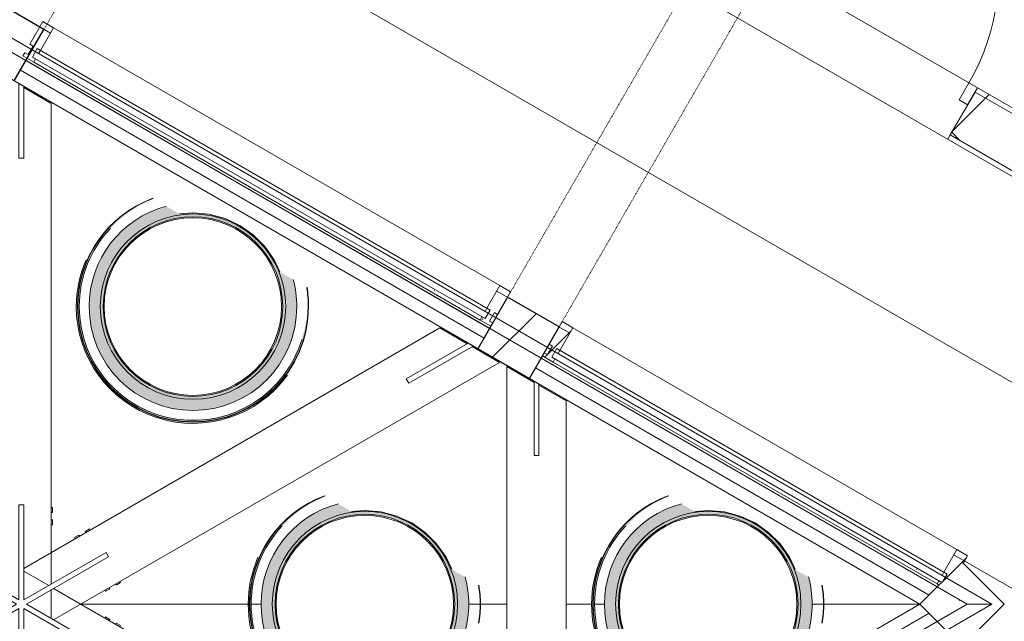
# Model space of a CAD drawing. Header units: centimetres. Extents: x 6036 to 22185, y 5782 to 11383.
# Tile 234 of 256: x 19660 to 20057, y 8235 to 8478. Entities that reach past the tile are written whole.
import ezdxf

# ---------------------------------------------------------------- set-up
doc = ezdxf.new("R2010")
doc.units = ezdxf.units.CM
doc.linetypes.add('Dash', pattern=[0.6, 0.3, -0.3])
for name, color, linetype, lineweight in [('A-COLS', 52, 'Continuous', 9), ('A-COLS-HDLN', 52, 'Dash', 9), ('A-DETL-MBND', 5, 'Continuous', 9), ('A-DOOR', 31, 'Continuous', 9), ('A-DOOR-FRAM', 31, 'Continuous', 9), ('A-DOOR-OPNG', 31, 'Continuous', 9), ('A-FLOR', 192, 'Continuous', 9), ('A-FLOR-HRAL', 11, 'Continuous', 9), ('A-GENM', 13, 'Continuous', 9), ('A-GLAZ-CURT', 52, 'Continuous', 9), ('A-GLAZ-CWMG', 51, 'Continuous', 9), ('A-WALL', 113, 'Continuous', 9), ('A-WALL-FNSH', 113, 'Continuous', 25), ('A-WALL-PATT', 111, 'Continuous', 25), ('S-COLS', 52, 'Continuous', 9)]:
    doc.layers.add(name, color=color, linetype=linetype, lineweight=lineweight)
pattern_1 = [(45, (12452.32, 0), (-33.67596, 33.67596), [])]
pattern_2 = [(45, (12452.32, 0), (-21.2132, 21.2132), [])]

# ---------------------------------------------------------------- blocks, each defined once
blk = doc.blocks.new('WIND_SwietlikDachowy - WIND_SwietlikDachowy-V233-7-02 ZestMeble')
at = {"layer": 'A-GENM'}
for points in [[(3.85, -46.48), (11.45, -45.21), (18.74, -42.71), (25.51, -39.05), (31.59, -34.32), (36.81, -28.65), (41.02, -22.2), (44.11, -15.14), (46.07, -6.93), (46.64, 0), (46.44, -0.68), (45.87, -7.65), (43.98, -15.1), (40.9, -22.13), (36.43, -28.85), (31.49, -34.21), (24.6, -39.38), (18.68, -42.58), (11.42, -45.08), (3.84, -46.34), (-3.84, -46.34), (-11.42, -45.08), (-18.68, -42.58), (-25.43, -38.93), (-31.49, -34.21), (-36.7, -28.56), (-40.9, -22.13), (-43.98, -15.1), (-45.93, -6.93), (-46.5, 0), (-45.87, 7.65), (-43.98, 15.1), (-40.9, 22.13), (-36.7, 28.56), (-31.49, 34.21), (-23.69, 39.87), (-18.68, 42.58), (-18.74, 42.71), (-27.11, 37.8), (-31.59, 34.32), (-36.81, 28.65), (-41.02, 22.2), (-44.15, 14.99), (-46.01, 7.68), (-46.64, 0), (-46.01, -7.68), (-44.11, -15.14), (-41.02, -22.2), (-36.62, -28.85), (-31.59, -34.32), (-25.27, -39.18), (-18.74, -42.71), (-11.45, -45.21), (-3.85, -46.48), (-0.33, -46.48)], [(-46.01, 0), (-45.9, 0), (-45.25, 7.65), (-43.38, 14.99), (-40.18, 22.13), (-35.88, 28.56), (-30.56, 34.33), (-25.1, 38.8), (-18.14, 42.71), (-18.74, 42.55), (-26.88, 37.8), (-31.59, 34.11), (-36.85, 28.32), (-41.02, 21.85), (-44.01, 14.99), (-46.01, 5.97), (-46.5, 0)], [(0, -47.1), (7.75, -46.43), (15.05, -44.59), (22.38, -41.36), (28.87, -37.09), (34.57, -31.82), (37.73, -27.8), (37.46, -27.65), (36.22, -29.28), (31.09, -34.71), (24.6, -39.54), (18.44, -42.82), (11.27, -45.24), (1.87, -46.48), (-5.62, -46.19), (-12.96, -44.7), (-19.97, -42.04), (-26.47, -38.3), (-32.28, -33.56), (-37.26, -27.95), (-41.28, -21.62), (-44.34, -14.24), (-46.11, -6.41), (-46.5, 1.71), (-45.87, 8.23), (-43.41, 16.74), (-42.67, 18.62), (-43.11, 18.62), (-45.27, 12.56), (-46.64, 5.83), (-47.1, 0), (-46.01, -9.51), (-43.98, -16.52), (-40.9, -23.13), (-36.7, -29.34), (-31.82, -34.57), (-26.15, -39.05), (-19.58, -42.71), (-12.81, -45.21), (-7.37, -46.52), (-0.33, -47.07)], [(-0.33, -46.34), (3.85, -46.34), (11.45, -45.07), (18.74, -42.55), (25.51, -38.87), (31.59, -34.11), (36.85, -28.32), (41.02, -21.85), (44.11, -14.57), (45.93, -6.93), (45.83, -4.2), (45.19, -8.48), (43.33, -15.1), (40.18, -22.13), (35.62, -28.85), (30.52, -34.21), (24.6, -38.7), (16.84, -42.58), (11.27, -44.5), (3.79, -45.74), (-3.84, -45.73), (-11.42, -44.44), (-18.74, -41.87), (-25.51, -38.11), (-31.59, -33.22), (-36.85, -27.23), (-41.02, -20.36), (-43.41, -14.9), (-45.33, -6.93), (-45.9, 0), (-46.5, 0), (-45.86, -7.68), (-43.96, -15.14), (-40.85, -22.2), (-36.43, -28.85), (-31.36, -34.32), (-25.1, -39.11), (-18.3, -42.71), (-10.59, -45.21), (-3.79, -46.34)]]:
    blk.add_hatch(color=256, dxfattribs=at).paths.add_polyline_path(points)
h = blk.add_hatch(color=256, dxfattribs=at)
h.paths.add_polyline_path([(3.46, -41.76), (10.29, -40.62), (16.83, -38.37), (22.92, -35.08), (28.38, -30.83), (33.06, -25.74), (36.85, -19.94), (39.63, -13.6), (41.33, -6.9), (41.9, 0), (41.33, 6.9), (40.3, 10.95), (35.02, 14), (32.45, 19.31), (28.63, 24.63), (23.94, 29.2), (18.54, 32.9), (12.58, 35.61), (4.69, 37.39), (-0.33, 37.77), (-5.39, 37.33), (-10.79, 40.45), (-17.89, 37.8), (-22.92, 35.08), (-28.38, 30.83), (-33.06, 25.74), (-36.85, 19.94), (-39.63, 13.6), (-41.33, 6.9), (-41.9, 0), (-41.32, -6.93), (-39.63, -13.6), (-36.85, -19.94), (-33.06, -25.74), (-28.38, -30.83), (-22.92, -35.08), (-16.83, -38.37), (-10.29, -40.62), (-3.46, -41.76), (-0.33, -41.76)])
h.paths.add_polyline_path([(0, -37.4), (-6.49, -36.83), (-12.79, -35.14), (-18.7, -32.39), (-25.27, -27.42), (-28.65, -24.04), (-32.39, -18.7), (-35.14, -12.79), (-36.83, -6.49), (-37.4, 0), (-36.83, 6.49), (-35.14, 12.79), (-32.39, 18.7), (-28.65, 24.04), (-24.04, 28.65), (-18.7, 32.39), (-12.79, 35.14), (-4.78, 36.98), (1.99, 37.23), (7.85, 36.47), (12.79, 35.14), (18.9, 32.25), (24.6, 28.09), (28.96, 23.6), (32.74, 17.96), (35.14, 12.79), (36.83, 6.49), (37.4, 0), (36.72, -6.93), (35.14, -12.79), (32.39, -18.7), (28.65, -24.04), (23.76, -28.85), (18.7, -32.39), (12.79, -35.14), (6.49, -36.83)])
h = blk.add_hatch(color=256, dxfattribs=at)
h.paths.add_polyline_path([(0, -37.4), (6.49, -36.83), (12.79, -35.14), (18.7, -32.39), (24.6, -28.09), (28.65, -24.04), (33.06, -17.25), (35.14, -12.79), (36.88, -5.96), (37.23, 1.99), (36.72, 6.9), (34.77, 13.6), (31.52, 19.94), (28.38, 24.31), (22.92, 29.44), (16.89, 33.23), (11.39, 35.52), (5.63, 36.91), (-1.99, 37.23), (-6.56, 36.81), (-12.93, 35.08), (-18.9, 32.25), (-25.27, 27.42), (-28.65, 24.04), (-33.06, 17.25), (-35.14, 12.79), (-36.83, 6.49), (-37.4, 0), (-36.72, -6.93), (-34.77, -13.6), (-31.52, -19.94), (-28.38, -24.31), (-22.92, -29.44), (-18.7, -32.39), (-12.79, -35.14), (-6.49, -36.83), (-0.33, -37.37)])
h.paths.add_polyline_path([(0, -36.08), (-3.46, -36.05), (-11.6, -34.19), (-17.48, -31.61), (-22.92, -27.92), (-27.05, -24.04), (-30.99, -18.7), (-33.87, -12.79), (-35.64, -6.39), (-36.23, 0), (-35.14, 8.31), (-33.78, 13.09), (-30.8, 19.07), (-25.41, 25.65), (-21.76, 28.96), (-15.37, 32.74), (-8.33, 35.14), (-3.34, 36.08), (3.34, 36.08), (9.91, 34.85), (17.48, 31.61), (22.92, 27.92), (27.05, 24.04), (30.99, 18.7), (33.87, 12.79), (35.63, 6.49), (36.23, 0), (35.14, -8.31), (33.06, -14.53), (30.8, -19.07), (26.77, -24.41), (21.83, -28.91), (16.15, -32.43), (8.33, -35.14), (3.34, -36.08)])
for centre, radius, start, end in [((0, 0), 46.64, 110.4023, 180), ((0, 0), 46.5, 110.2553, 180), ((0, 0), 41.9, 104.9333, 180), ((0, 0), 37.4, 0, 180), ((0, 0), 36.23, 0, 180), ((-0.04, 0), 35.8, 0, 180), ((0, 0), 45.9, 136.5701, 180), ((0, 0), 47.1, 156.3763, 180), ((0, 0), 41.9, 0, 15.2001), ((0, 0), 46.5, 0, 9.4737), ((0, 0), 46.64, 0, 9.4737), ((0, 0), 47.1, 180, 324), ((0, 0), 46.64, 180, 360), ((0, 0), 46.5, 180, 0), ((0, 0), 45.9, 180, 343.4254), ((0, 0), 41.9, 180, 360), ((0, 0), 37.4, 180, 0), ((0, 0), 36.23, 180, 0), ((-0.04, 0), 35.8, 180, 360)]:
    blk.add_arc(centre, radius, start, end, dxfattribs=at)
blk = doc.blocks.new('WIND_SwietlikDachowy - WIND_SwietlikDachowy-V235-7-02 ZestMeble')
at = {"layer": 'A-GENM'}
h = blk.add_hatch(color=256, dxfattribs=at)
h.paths.add_polyline_path([(-16.21, -43.58), (-16.38, -43.37), (-19.83, -41.96), (-25.43, -38.93), (-31.49, -34.21), (-36.7, -28.56), (-40.9, -22.13), (-43.98, -15.1), (-45.87, -7.65), (-46.5, 0), (-45.87, 7.65), (-43.98, 15.1), (-40.9, 22.13), (-36.7, 28.56), (-31.49, 34.21), (-25.43, 38.93), (-18.68, 42.58), (-19.83, 42.12), (-25.51, 39.05), (-31.59, 34.32), (-36.81, 28.65), (-41.02, 22.2), (-44.11, 15.14), (-46.01, 7.68), (-46.64, 0), (-46.01, -7.68), (-44.11, -15.14), (-41.02, -22.2), (-36.81, -28.65), (-31.59, -34.32), (-25.51, -39.05), (-18.74, -42.71), (-16.62, -43.44)])
h.paths.add_polyline_path([(46.01, -7.68), (46.64, 0), (46.5, 0), (45.87, -7.65)])
for points in [[(-46.5, 0), (-45.9, 0), (-44.77, 9.56), (-43.33, 15.1), (-40.18, 22.13), (-35.88, 28.56), (-30.56, 34.33), (-24.68, 39.05), (-18.14, 42.71), (-19.83, 41.96), (-25.51, 38.87), (-31.59, 34.11), (-36.85, 28.32), (-41.02, 21.85), (-44.11, 14.57), (-46.01, 5.97), (-46.11, 4.7)], [(-43.03, -18.82), (-42.67, -18.43), (-44.34, -14.24), (-46.11, -6.41), (-46.5, 1.71), (-45.87, 8.23), (-43.41, 16.74), (-42.67, 18.62), (-43.11, 18.62), (-45.27, 12.56), (-46.64, 5.83), (-47.1, 0), (-46.01, -9.51), (-43.98, -16.52), (-43.11, -18.62)], [(-16.05, -43.49), (-19.83, -41.84), (-25.51, -38.51), (-31.59, -33.34), (-36.85, -27.23), (-41.02, -20.36), (-43.41, -14.9), (-45.27, -7.55), (-45.9, 0), (-46.5, 0), (-45.86, -7.68), (-43.96, -15.14), (-40.85, -22.2), (-36.62, -28.65), (-31.36, -34.32), (-25.21, -39.05), (-18.3, -42.71), (-16.38, -43.37)]]:
    blk.add_hatch(color=256, dxfattribs=at).paths.add_polyline_path(points)
h = blk.add_hatch(color=256, dxfattribs=at)
h.paths.add_polyline_path([(-10.79, -40.45), (-5.39, -37.33), (0.3, -37.77), (6.82, -37.16), (13.14, -35.42), (19.06, -32.62), (24.42, -28.84), (30.05, -22.74), (32.95, -18.44), (35.38, -13.79), (40.3, -10.95), (41.33, -6.9), (41.9, 0), (41.33, 6.9), (40.3, 10.95), (35.02, 14), (32.45, 19.31), (27.86, 25.39), (23.94, 29.2), (18.54, 32.9), (12.58, 35.61), (5.11, 37.35), (-0.3, 37.77), (-5.39, 37.33), (-10.79, 40.45), (-17.89, 37.8), (-22.92, 35.08), (-28.38, 30.83), (-33.29, 25.39), (-36.85, 19.94), (-39.63, 13.6), (-41.33, 6.9), (-41.9, 0), (-41.33, -6.9), (-39.63, -13.6), (-36.85, -19.94), (-33.06, -25.74), (-28.38, -30.83), (-22.92, -35.08), (-16.83, -38.37), (-11.03, -40.36)])
h.paths.add_polyline_path([(0, -37.4), (-6.49, -36.83), (-12.79, -35.14), (-19.83, -31.6), (-24.04, -28.65), (-28.65, -24.04), (-32.51, -18.44), (-35.14, -12.79), (-36.83, -6.49), (-37.4, 0), (-36.83, 6.49), (-35.14, 12.79), (-32.39, 18.7), (-27.3, 25.39), (-24.04, 28.65), (-18.7, 32.39), (-11.39, 35.52), (-4.78, 36.98), (1.99, 37.23), (6.81, 36.75), (13.24, 34.94), (18.9, 32.25), (24.3, 28.39), (28.96, 23.6), (32.74, 17.96), (35.14, 12.79), (36.83, 6.49), (37.4, 0), (36.83, -6.49), (34.42, -14.35), (32.25, -18.9), (28.39, -24.3), (23.6, -28.96), (17.96, -32.74), (11.39, -35.52), (5.11, -36.95), (0.24, -37.38)])
h = blk.add_hatch(color=256, dxfattribs=at)
h.paths.add_polyline_path([(0, -37.4), (6.49, -36.83), (13.24, -34.94), (18.9, -32.25), (24.3, -28.39), (28.96, -23.6), (32.74, -17.96), (35.52, -11.39), (36.83, -6.49), (37.23, 1.99), (36.81, 6.56), (35.08, 12.93), (32.25, 18.9), (27.3, 25.39), (22.92, 29.44), (17.96, 32.74), (11.39, 35.52), (5.11, 36.95), (-1.99, 37.23), (-6.56, 36.81), (-12.93, 35.08), (-19.83, 31.6), (-24.3, 28.39), (-28.65, 24.04), (-33.06, 17.25), (-35.14, 12.79), (-36.83, 6.49), (-37.4, 0), (-36.72, -6.9), (-34.77, -13.6), (-31.52, -19.94), (-28.38, -24.31), (-22.92, -29.44), (-17.96, -32.74), (-11.39, -35.52), (-6.38, -36.84), (-1.99, -37.23)])
h.paths.add_polyline_path([(0, -36.08), (-3.46, -36.05), (-11.6, -34.19), (-17.48, -31.61), (-22.92, -27.92), (-27.05, -24.04), (-31.12, -18.44), (-33.87, -12.79), (-35.64, -6.39), (-36.23, 0), (-35.14, 8.31), (-33.06, 14.53), (-30.8, 19.07), (-25.41, 25.65), (-21.76, 28.96), (-15.37, 32.74), (-8.33, 35.14), (-3.34, 36.08), (5.11, 35.75), (10.29, 34.7), (17.48, 31.61), (22.92, 27.92), (27.05, 24.04), (30.99, 18.7), (33.87, 12.79), (35.63, 6.49), (36.23, 0), (35.14, -8.31), (33.78, -13.09), (30.05, -20.08), (26.77, -24.41), (21.76, -28.96), (15.37, -32.74), (8.33, -35.14), (3.34, -36.08)])
for centre, radius, start, end in [((0, 0), 46.64, 110.4023, 180), ((0, 0), 46.5, 110.2553, 180), ((0, 0), 41.9, 104.9333, 180), ((0, 0), 37.4, 0, 180), ((0, 0), 36.23, 0, 180), ((-0.04, 0), 35.8, 0, 180), ((0, 0), 45.9, 136.5701, 180), ((0, 0), 47.1, 156.3763, 180), ((0, 0), 41.9, 0, 15.2001), ((0, 0), 46.5, 0, 9.4737), ((0, 0), 46.64, 0, 9.4737), ((0, 0), 47.1, 180, 203.6237), ((0, 0), 46.64, 180, 249.5977), ((0, 0), 46.5, 180, 249.7447), ((0, 0), 45.9, 180, 223.4299), ((0, 0), 41.9, 180, 254.7146), ((0, 0), 37.4, 180, 0), ((0, 0), 36.23, 180, 0), ((0, 0), 46.5, 350.5263, 0), ((0, 0), 46.64, 350.5263, 360), ((-0.04, 0), 35.8, 180, 360), ((0, 0), 41.9, 344.7999, 360)]:
    blk.add_arc(centre, radius, start, end, dxfattribs=at)
blk = doc.blocks.new('WIND_SwietlikDachowy - WIND_SwietlikDachowy-V236-7-02 ZestMeble')
at = {"layer": 'A-GENM'}
h = blk.add_hatch(color=256, dxfattribs=at)
h.paths.add_polyline_path([(-16.21, -43.58), (-16.05, -43.49), (-18.68, -42.58), (-25.43, -38.93), (-31.49, -34.21), (-36.7, -28.56), (-40.9, -22.13), (-43.98, -15.1), (-45.87, -7.65), (-46.5, 0), (-45.87, 7.65), (-43.98, 15.1), (-40.9, 22.13), (-36.7, 28.56), (-31.49, 34.21), (-23.69, 39.87), (-18.68, 42.58), (-18.74, 42.71), (-27.11, 37.8), (-31.59, 34.32), (-36.81, 28.65), (-41.02, 22.2), (-44.11, 15.14), (-46.01, 7.68), (-46.64, 0), (-46.01, -7.68), (-44.11, -15.14), (-41.02, -22.2), (-36.81, -28.65), (-31.59, -34.32), (-25.51, -39.05), (-18.74, -42.71)])
h.paths.add_polyline_path([(46.01, -7.68), (46.64, 0), (46.5, 0), (45.87, -7.65)])
for points in [[(-46.01, 0), (-45.9, 0), (-45.25, 7.65), (-43.33, 15.1), (-40.18, 22.13), (-35.88, 28.56), (-29.12, 35.52), (-24.68, 39.05), (-18.14, 42.71), (-18.74, 42.55), (-26.88, 37.8), (-31.59, 34.11), (-36.81, 28.39), (-41.02, 21.85), (-44.11, 14.57), (-46.01, 5.97), (-46.5, 0)], [(-43.03, -18.82), (-42.67, -18.43), (-44.34, -14.24), (-46.11, -6.41), (-46.5, 1.71), (-45.87, 8.23), (-43.41, 16.74), (-42.67, 18.62), (-43.11, 18.62), (-45.27, 12.56), (-46.64, 5.83), (-47.1, 0), (-46.01, -9.51), (-43.98, -16.52), (-43.11, -18.62)], [(-16.05, -43.49), (-19.1, -42.26), (-25.51, -38.51), (-31.59, -33.34), (-36.85, -27.23), (-41.02, -20.36), (-43.41, -14.9), (-45.27, -7.55), (-45.9, 0), (-46.5, 0), (-45.86, -7.68), (-43.96, -15.14), (-40.85, -22.2), (-36.62, -28.65), (-31.36, -34.32), (-25.21, -39.05), (-18.3, -42.71)]]:
    blk.add_hatch(color=256, dxfattribs=at).paths.add_polyline_path(points)
h = blk.add_hatch(color=256, dxfattribs=at)
h.paths.add_polyline_path([(-10.79, -40.45), (-5.39, -37.33), (0.3, -37.77), (6.82, -37.16), (13.14, -35.42), (19.06, -32.62), (24.42, -28.84), (29.03, -24.19), (32.95, -18.44), (35.38, -13.79), (40.3, -10.95), (41.35, -6.59), (41.9, 0), (41.1, 7.79), (40.3, 10.95), (35.02, 14), (32.45, 19.31), (27.86, 25.39), (23.94, 29.2), (18.54, 32.9), (12.58, 35.61), (6.23, 37.25), (-0.3, 37.77), (-5.39, 37.33), (-10.79, 40.45), (-17.89, 37.8), (-22.92, 35.08), (-28.38, 30.83), (-33.71, 24.75), (-36.85, 19.94), (-39.63, 13.6), (-41.33, 6.9), (-41.9, 0), (-41.33, -6.9), (-39.63, -13.6), (-36.85, -19.94), (-33.06, -25.74), (-28.38, -30.83), (-22.92, -35.08), (-16.83, -38.37), (-11.03, -40.36)])
h.paths.add_polyline_path([(0, -37.4), (-6.49, -36.83), (-12.79, -35.14), (-18.7, -32.39), (-24.04, -28.65), (-28.65, -24.04), (-32.51, -18.44), (-35.14, -12.79), (-36.83, -6.49), (-37.4, 0), (-36.83, 6.49), (-35.14, 12.79), (-32.39, 18.7), (-27.3, 25.39), (-24.04, 28.65), (-18.7, 32.39), (-11.39, 35.52), (-4.78, 36.98), (1.99, 37.23), (7.86, 36.47), (12.93, 35.08), (20.32, 31.25), (24.3, 28.39), (28.96, 23.6), (32.74, 17.96), (35.14, 12.79), (36.83, 6.49), (37.4, 0), (36.83, -6.49), (34.42, -14.35), (32.39, -18.7), (28.33, -24.36), (24.04, -28.65), (18.7, -32.39), (11.39, -35.52), (6.49, -36.83), (0.82, -37.33)])
h = blk.add_hatch(color=256, dxfattribs=at)
h.paths.add_polyline_path([(0, -37.4), (7.09, -36.67), (12.93, -35.08), (18.9, -32.25), (24.3, -28.39), (28.96, -23.6), (32.74, -17.96), (35.52, -11.39), (36.83, -6.49), (37.23, 1.99), (36.72, 6.9), (34.77, 13.6), (31.52, 19.94), (27.3, 25.39), (22.92, 29.44), (16.9, 33.23), (11.39, 35.52), (6.49, 36.83), (-1.99, 37.23), (-6.56, 36.81), (-12.93, 35.08), (-18.9, 32.25), (-24.3, 28.39), (-28.65, 24.04), (-33.06, 17.25), (-35.14, 12.79), (-36.83, 6.49), (-37.4, 0), (-36.72, -6.9), (-34.77, -13.6), (-31.52, -19.94), (-28.38, -24.31), (-22.92, -29.44), (-17.96, -32.74), (-11.39, -35.52), (-6.49, -36.83), (-0.65, -37.34)])
h.paths.add_polyline_path([(3.34, -36.08), (-3.46, -36.05), (-11.6, -34.19), (-17.48, -31.61), (-22.92, -27.92), (-27.05, -24.04), (-31.12, -18.44), (-33.87, -12.79), (-35.64, -6.39), (-36.23, 0), (-35.14, 8.31), (-33.06, 14.53), (-30.8, 19.07), (-25.41, 25.65), (-21.76, 28.96), (-15.37, 32.74), (-8.33, 35.14), (-3.34, 36.08), (3.46, 36.05), (10.29, 34.7), (17.48, 31.61), (22.92, 27.92), (27.05, 24.04), (30.99, 18.7), (33.87, 12.79), (35.63, 6.49), (36.23, 0), (35.14, -8.31), (33.78, -13.09), (30.8, -19.07), (26.65, -24.52), (21.83, -28.91), (16.15, -32.43), (8.33, -35.14), (6.31, -35.52)])
for centre, radius, start, end in [((0, 0), 46.64, 110.4023, 180), ((0, 0), 46.5, 110.2553, 180), ((0, 0), 41.9, 104.9333, 180), ((0, 0), 37.4, 0, 180), ((0, 0), 36.23, 0, 180), ((-0.04, 0), 35.8, 0, 180), ((0, 0), 45.9, 136.5701, 180), ((0, 0), 47.1, 156.3763, 180), ((0, 0), 41.9, 0, 15.2001), ((0, 0), 46.5, 0, 9.4737), ((0, 0), 46.64, 0, 9.4737), ((0, 0), 47.1, 180, 203.6237), ((0, 0), 46.64, 180, 249.5977), ((0, 0), 46.5, 180, 249.7447), ((0, 0), 45.9, 180, 223.4299), ((0, 0), 41.9, 180, 254.7146), ((0, 0), 37.4, 180, 0), ((0, 0), 36.23, 180, 0), ((0, 0), 46.5, 350.5263, 0), ((0, 0), 46.64, 350.5263, 360), ((-0.04, 0), 35.8, 180, 360), ((0, 0), 41.9, 344.7999, 360)]:
    blk.add_arc(centre, radius, start, end, dxfattribs=at)
blk = doc.blocks.new('GEMO_Zwornik - GEMO_Zwornik-V238-7-02 ZestMeble')
at = {"layer": 'A-GENM'}
for p, q in [((-1, 1.73), (-1, 40)), ((-1, 40), (1, 40)), ((1, 40), (1, 1.73)), ((-12.5, 39), (-12, 39)), ((-12.5, 39), (-12.5, 37)), ((-12, 37), (-12.5, 37)), ((12, 39), (12.5, 39)), ((12.5, 37), (12, 37)), ((12.5, 37), (12.5, 39)), ((-12.5, 34), (-12.14, 34)), ((-12.5, 34), (-12.5, 32)), ((-12.14, 32), (-12.5, 32)), ((12, 34), (12.5, 34)), ((12.5, 32), (12, 32)), ((12.5, 32), (12.5, 34)), ((-27.77, 29.89), (-27.52, 30.33)), ((-25.79, 29.33), (-27.52, 30.33)), ((-25.79, 29.33), (-26.04, 28.89)), ((-23.44, 27.39), (-23.19, 27.83)), ((-21.46, 26.83), (-23.19, 27.83)), ((23.19, 27.83), (21.46, 26.83)), ((23.19, 27.83), (23.44, 27.39)), ((27.52, 30.33), (25.79, 29.33)), ((26.04, 28.89), (25.79, 29.33)), ((27.52, 30.33), (27.77, 29.89)), ((-21.46, 26.83), (-21.71, 26.39)), ((21.71, 26.39), (21.46, 26.83)), ((-35.14, 19.13), (-34.14, 20.87)), ((-34.14, 20.87), (-1, 1.73)), ((1, 1.73), (34.14, 20.87)), ((34.14, 20.87), (35.14, 19.13)), ((-2, 0), (-35.14, 19.13)), ((35.14, 19.13), (2, 0)), ((-40.02, 8.67), (-39.77, 9.11)), ((-40.02, 8.67), (-38.29, 7.67)), ((-38.04, 8.11), (-38.29, 7.67)), ((38.29, 7.67), (38.04, 8.11)), ((38.29, 7.67), (40.02, 8.67)), ((39.77, 9.11), (40.02, 8.67)), ((-35.69, 6.17), (-35.44, 6.61)), ((-35.69, 6.17), (-33.96, 5.17)), ((-33.71, 5.61), (-33.96, 5.17)), ((33.96, 5.17), (33.71, 5.61)), ((33.96, 5.17), (35.69, 6.17)), ((35.44, 6.61), (35.69, 6.17)), ((-35.14, -19.13), (-2, 0)), ((-1, -1.73), (-34.14, -20.87)), ((-1, -40), (-1, -1.73)), ((34.14, -20.87), (1, -1.73)), ((1, -1.73), (1, -40)), ((2, 0), (35.14, -19.13)), ((-38.29, -7.67), (-40.02, -8.67)), ((-38.29, -7.67), (-38.04, -8.11)), ((-33.96, -5.17), (-35.69, -6.17)), ((-35.44, -6.61), (-35.69, -6.17)), ((-33.96, -5.17), (-33.71, -5.61)), ((33.71, -5.61), (33.96, -5.17)), ((35.69, -6.17), (33.96, -5.17)), ((35.69, -6.17), (35.44, -6.61)), ((38.04, -8.11), (38.29, -7.67)), ((40.02, -8.67), (38.29, -7.67)), ((-39.77, -9.11), (-40.02, -8.67)), ((40.02, -8.67), (39.77, -9.11)), ((-34.14, -20.87), (-35.14, -19.13)), ((35.14, -19.13), (34.14, -20.87)), ((-23.19, -27.83), (-23.44, -27.39)), ((-23.19, -27.83), (-21.46, -26.83)), ((-21.71, -26.39), (-21.46, -26.83)), ((21.46, -26.83), (21.71, -26.39)), ((21.46, -26.83), (23.19, -27.83)), ((23.44, -27.39), (23.19, -27.83)), ((-27.52, -30.33), (-27.77, -29.89)), ((-27.52, -30.33), (-25.79, -29.33)), ((-26.04, -28.89), (-25.79, -29.33)), ((25.79, -29.33), (26.04, -28.89)), ((25.79, -29.33), (27.52, -30.33)), ((27.77, -29.89), (27.52, -30.33)), ((-12.5, -32), (-12.14, -32)), ((-12.5, -32), (-12.5, -34)), ((-12.14, -34), (-12.5, -34)), ((12, -32), (12.5, -32)), ((12.5, -34), (12, -34)), ((12.5, -34), (12.5, -32)), ((-12.5, -37), (-12.14, -37)), ((-12.5, -37), (-12.5, -39)), ((-12.14, -39), (-12.5, -39)), ((12, -37), (12.5, -37)), ((12.5, -39), (12, -39)), ((12.5, -39), (12.5, -37)), ((1, -40), (-1, -40))]:
    blk.add_line(p, q, dxfattribs=at)
blk = doc.blocks.new('GEMO_ZwornikBoczny - GEMO_ZwornikBoczny-7990921-7-02 ZestMeble')
at = {"layer": 'A-GENM'}
for p, q in [((-52.54, 29.18), (-51.54, 30.91)), ((-26.56, 14.18), (-52.54, 29.18)), ((-51.54, 30.91), (-26.56, 16.49)), ((-26.56, 16.49), (-26.56, 14.18)), ((-52.54, -29.18), (-26.56, -14.18)), ((-26.56, -14.18), (-26.56, -16.49)), ((-26.56, -16.49), (-51.54, -30.91)), ((-51.54, -30.91), (-52.54, -29.18))]:
    blk.add_line(p, q, dxfattribs=at)
blk = doc.blocks.new('Railing - Railing-8646441-7-02 ZestMeble')
at = {"layer": 'A-FLOR-HRAL'}
for p, q in [((6375.01, 8949.14), (7600.01, 8241.89)), ((6372.51, 8944.81), (7590.01, 8241.89)), ((7600.01, 8241.89), (6181.26, 7422.77)), ((7590.01, 8241.89), (6186.26, 7431.43)), ((7590.01, 8241.89), (7600.01, 8241.89))]:
    blk.add_line(p, q, dxfattribs=at)
blk = doc.blocks.new('Rectangular Mullion - B21_Zklipsem-8647656-7-02 ZestMeble')
at = {"layer": 'A-GLAZ-CWMG'}
for p, q in [((7430.97, 8353.34), (7425.72, 8344.24)), ((7585.93, 8263.87), (7430.97, 8353.34)), ((7425.72, 8344.24), (7424.97, 8342.94)), ((7425.72, 8344.24), (7580.68, 8254.78)), ((7580.68, 8254.78), (7585.93, 8263.87)), ((7579.93, 8253.48), (7580.68, 8254.78))]:
    blk.add_line(p, q, dxfattribs=at)
blk = doc.blocks.new('Rectangular Mullion - B21_Zklipsem-8647639-7-02 ZestMeble')
at = {"layer": 'A-GLAZ-CWMG'}
for p, q in [((7221.39, 8474.34), (7216.14, 8465.24)), ((7401.52, 8370.34), (7221.39, 8474.34)), ((7216.14, 8465.24), (7215.39, 8463.94)), ((7216.14, 8465.24), (7396.27, 8361.24)), ((7396.27, 8361.24), (7401.52, 8370.34)), ((7395.52, 8359.94), (7396.27, 8361.24))]:
    blk.add_line(p, q, dxfattribs=at)
blk = doc.blocks.new('GEMO_WregaCentrumParterDrewno - GEMO_WregaCentrumParterDrewno-5879637-7-02 ZestMeble')
at = {"layer": 'A-COLS-HDLN', "color": 254}
for p, q in [((-12, 168), (-12, -295.15)), ((12, -295.15), (12, 168))]:
    blk.add_line(p, q, dxfattribs=at)
blk = doc.blocks.new('COLU_SlupProstokatny - Slup_Drewniany_24x24_-V299-7-02 ZestMeble')
at = {"layer": 'S-COLS'}
h = blk.add_hatch(dxfattribs=at)
h.set_pattern_fill('FP_137', color=256, style=0, pattern_type=2)
h.set_pattern_definition([(270, (-462.385, 11193.404), (47.625, 3e-15), [])])
h.paths.add_polyline_path([(-12, 12), (-12, -12), (12, -12), (12, 12), (4.12, 12)])
at = {"layer": 'S-COLS', "lineweight": 25}
for p, q in [((12, 12), (-12, 12)), ((-12, 12), (-12, -12)), ((12, -12), (12, 12)), ((-12, -12), (12, -12))]:
    blk.add_line(p, q, dxfattribs=at)
blk = doc.blocks.new('DOOR_Drzwi-1S_P1 - C13-D_Drzwi_90x200_-8233002-7-02 ZestMeble')
at = {"layer": 'A-DOOR'}
for p, q in [((45, -12), (45, -102)), ((48, -15), (45, -15)), ((48, -15), (48, -102)), ((48, -102), (45, -102))]:
    blk.add_line(p, q, dxfattribs=at)
at = {"layer": 'A-DOOR-FRAM'}
for p, q in [((-45, -4), (-49, -4)), ((-49, -4), (-49, -12)), ((-45, -12), (-45, -4)), ((49, -4), (45, -4)), ((45, -4), (45, -12)), ((49, -12), (49, -4)), ((-49, -12), (-45, -12)), ((45, -12), (49, -12))]:
    blk.add_line(p, q, dxfattribs=at)
at = {"layer": 'A-DOOR-OPNG'}
blk.add_arc((45, -12), 90, 180, 270, dxfattribs=at)
blk = doc.blocks.new('PLFI_Kurtyna - 0787340-019-V400-7-02 ZestMeble')
at = {"layer": 'A-DETL-MBND'}
for p, q in [((-103.53, 0.97), (-103.67, 0.5)), ((-81.15, 0.53), (-81.05, 0.47))]:
    blk.add_line(p, q, dxfattribs=at)
at = {"layer": 'A-DETL-MBND', "flags": 128}
blk.add_lwpolyline([(-102.44, 2.78), (-102.14, 2.73), (-102.04, 2.59)], dxfattribs=at)
blk = doc.blocks.new('PLFI_Kurtyna - 0787340-019-8216802-7-02 ZestMeble')
at = {"layer": 'A-DETL-MBND'}
blk.add_line((-81.15, 0.53), (-81.05, 0.47), dxfattribs=at)
at = {"layer": 'A-DETL-MBND', "flags": 128}
blk.add_lwpolyline([(-102.44, 2.78), (-102.14, 2.73), (-102.04, 2.59)], dxfattribs=at)
blk = doc.blocks.new('Railing - Railing-8646476-7-02 ZestMeble')
at = {"layer": 'A-FLOR-HRAL'}
for p, q in [((7210.29, 8461.11), (7397.35, 8353.11)), ((7399.85, 8357.44), (7398.56, 8358.19)), ((7421.94, 8344.69), (7420.64, 8345.44)), ((7418.14, 8341.11), (7577.96, 8248.84))]:
    blk.add_line(p, q, dxfattribs=at)
blk = doc.blocks.new('CUWP_ZestawSzklany - B21-OS_Szklo-2Szybowy-8647658-7-02 ZestMeble')
at = {"layer": 'A-GLAZ-CURT'}
for p, q in [((-90.96, -0.79), (-90.96, -4)), ((90.96, 0), (-90.75, 0)), ((90.96, -4), (90.96, 0)), ((-90.96, -4), (90.96, -4))]:
    blk.add_line(p, q, dxfattribs=at)
blk = doc.blocks.new('Rectangular Mullion - B21_Zklipsem-8647657-7-02 ZestMeble')
at = {"layer": 'A-GLAZ-CWMG'}
for p, q in [((7430.97, 8353.34), (7585.93, 8263.87)), ((7422.97, 8339.48), (7577.92, 8250.01))]:
    blk.add_line(p, q, dxfattribs=at)
blk = doc.blocks.new('Rectangular Mullion - B21_Zklipsem-8646715-7-02 ZestMeble')
at = {"layer": 'A-GLAZ-CWMG'}
h = blk.add_hatch(dxfattribs=at)
h.set_pattern_fill('FP_240', color=256, style=0, pattern_type=2)
h.set_pattern_definition([(105, (2253.74, -10935.187), (-28.977775, -7.76457), [])])
h.paths.add_polyline_path([(-5, -1.5), (-5, 0), (-3.5, 0), (-3.5, 4), (-5, 4), (-5, 14.5), (0, 14.5), (0, 4), (-1.5, 4), (-1.5, 0), (0, 0), (0, -1.5)])
at = {"layer": 'A-GLAZ-CWMG', "lineweight": 18}
for p, q in [((-5, 4), (-5, 14.5)), ((-5, 14.5), (0, 14.5)), ((0, 14.5), (0, 4)), ((-3.5, 4), (-5, 4)), ((-3.5, 0), (-3.5, 4)), ((0, 4), (-1.5, 4)), ((-1.5, 4), (-1.5, 0)), ((-5, -1.5), (-5, 0)), ((-5, 0), (-3.5, 0)), ((0, -1.5), (-5, -1.5)), ((-1.5, 0), (0, 0)), ((0, 0), (0, -1.5))]:
    blk.add_line(p, q, dxfattribs=at)
blk = doc.blocks.new('Rectangular Mullion - B21_Zklipsem-8646716-7-02 ZestMeble')
at = {"layer": 'A-GLAZ-CWMG'}
h = blk.add_hatch(dxfattribs=at)
h.set_pattern_fill('FP_241', color=256, style=0, pattern_type=2)
h.set_pattern_definition([(75, (-2442.668, -10935.187), (-28.977775, 7.76457), [])])
h.paths.add_polyline_path([(-4.12, -1.5), (-3.71, 0), (-5, 0), (-5, -1.5)])
h.paths.add_polyline_path([(-3.5, 0.79), (-0.48, 11.12), (0, 10.99), (0, 14.5), (-5, 14.5), (-5, 4), (-3.5, 4)])
at = {"layer": 'A-GLAZ-CWMG', "lineweight": 18}
for p, q in [((0, 14.5), (-5, 14.5)), ((-5, 14.5), (-5, 4)), ((0, 10.99), (0, 14.5)), ((-5, 4), (-3.5, 4)), ((-3.5, 4), (-3.5, 0.79)), ((-3.71, 0), (-5, 0)), ((-5, 0), (-5, -1.5)), ((-5, -1.5), (-4.12, -1.5))]:
    blk.add_line(p, q, dxfattribs=at)
blk = doc.blocks.new('CUWP_ZestawSzklany - B21-OS_Szklo-2Szybowy-8647641-7-02 ZestMeble')
at = {"layer": 'A-GLAZ-CURT'}
for p, q in [((105.5, 0), (-105.5, 0)), ((-105.5, 0), (-105.5, -4)), ((105.5, -4), (105.5, 0)), ((-105.5, -4), (105.5, -4))]:
    blk.add_line(p, q, dxfattribs=at)
blk = doc.blocks.new('Rectangular Mullion - B21_Zklipsem-8647640-7-02 ZestMeble')
at = {"layer": 'A-GLAZ-CWMG'}
for p, q in [((7221.39, 8474.34), (7401.52, 8370.34)), ((7213.39, 8460.48), (7393.52, 8356.48))]:
    blk.add_line(p, q, dxfattribs=at)
blk = doc.blocks.new('Rectangular Mullion - B21_Zklipsem-V415-7-02 ZestMeble')
at = {"layer": 'A-GLAZ-CWMG'}
h = blk.add_hatch(dxfattribs=at)
h.set_pattern_fill('FP_242', color=256, style=0, pattern_type=2)
h.set_pattern_definition([(105, (2011.74, -10935.187), (-28.977775, -7.76457), [])])
h.paths.add_polyline_path([(-5, -1.5), (-5, 0), (-3.5, 0), (-3.5, 4), (-5, 4), (-5, 14.5), (0, 14.5), (0, 4), (-1.5, 4), (-1.5, 0), (0, 0), (0, -1.5)])
at = {"layer": 'A-GLAZ-CWMG', "lineweight": 18}
for p, q in [((-5, 4), (-5, 14.5)), ((-5, 14.5), (0, 14.5)), ((0, 14.5), (0, 4)), ((-3.5, 4), (-5, 4)), ((-3.5, 0), (-3.5, 4)), ((0, 4), (-1.5, 4)), ((-1.5, 4), (-1.5, 0)), ((-5, -1.5), (-5, 0)), ((-5, 0), (-3.5, 0)), ((0, -1.5), (-5, -1.5)), ((-1.5, 0), (0, 0)), ((0, 0), (0, -1.5))]:
    blk.add_line(p, q, dxfattribs=at)
blk = doc.blocks.new('Rectangular Mullion - B21_Zklipsem-V416-7-02 ZestMeble')
at = {"layer": 'A-GLAZ-CWMG'}
h = blk.add_hatch(dxfattribs=at)
h.set_pattern_fill('FP_243', color=256, style=0, pattern_type=2)
h.set_pattern_definition([(75, (-2229.74, -10935.187), (-28.977775, 7.76457), [])])
h.paths.add_polyline_path([(0, -1.5), (0, 0), (-1.5, 0), (-1.5, 4), (0, 4), (0, 14.5), (-5, 14.5), (-5, 4), (-3.5, 4), (-3.5, 0), (-5, 0), (-5, -1.5), (-1.96, -1.5)])
at = {"layer": 'A-GLAZ-CWMG', "lineweight": 18}
for p, q in [((0, 14.5), (-5, 14.5)), ((-5, 14.5), (-5, 4)), ((0, 4), (0, 14.5)), ((-5, 4), (-3.5, 4)), ((-3.5, 4), (-3.5, 0)), ((-1.5, 0), (-1.5, 4)), ((-1.5, 4), (0, 4)), ((-3.5, 0), (-5, 0)), ((-5, 0), (-5, -1.5)), ((-5, -1.5), (0, -1.5)), ((0, 0), (-1.5, 0)), ((0, -1.5), (0, 0))]:
    blk.add_line(p, q, dxfattribs=at)

msp = doc.modelspace()

# ---------------------------------------------------------------- hatches: boundary and pattern name
at = {"layer": 'A-COLS'}
h = msp.add_hatch(dxfattribs=at)
h.set_pattern_fill('FP_35', color=256, style=0, pattern_type=2)
h.set_pattern_definition(pattern_1)
h.paths.add_polyline_path([(19657.86, 8452.89), (19669.86, 8473.67), (19649.08, 8485.67), (19637.08, 8464.89), (19654.84, 8454.63)])
h.paths.add_polyline_path([(19936.08, 8934.77), (19959.17, 8974.77), (19938.39, 8986.77), (19915.29, 8946.77), (19929.15, 8938.77)])
h = msp.add_hatch(dxfattribs=at)
h.set_pattern_fill('FP_35', color=256, style=0, pattern_type=2)
h.set_pattern_definition(pattern_1)
h.paths.add_polyline_path([(19865.71, 8332.89), (19877.71, 8353.67), (19856.92, 8365.67), (19844.92, 8344.89), (19865.45, 8333.04)])
h.paths.add_polyline_path([(20143.92, 8814.77), (20167.02, 8854.77), (20146.23, 8866.77), (20123.14, 8826.77), (20143.08, 8815.25)])
at = {"layer": 'A-WALL-PATT', "lineweight": 9}
h = msp.add_hatch(dxfattribs=at)
h.set_pattern_fill('FP_14', color=256, style=0, pattern_type=2)
h.set_pattern_definition([(45, (12452.32, 0), (-53.033, 53.033), []), (135, (12452.32, 0), (-53.033, -53.033), [])])
h.paths.add_polyline_path([(20137.77, 8372.11), (20147.77, 8389.43), (20045.58, 8448.43), (20035.58, 8431.11), (20129.52, 8376.88)])
h.paths.add_polyline_path([(19950.71, 8480.11), (19960.71, 8497.43), (19950.32, 8503.43), (19940.32, 8486.11)])
h = msp.add_hatch(dxfattribs=at)
h.set_pattern_fill('FP_13', color=256, style=0, pattern_type=2)
h.set_pattern_definition(pattern_2)
h.paths.add_polyline_path([(20147.77, 8389.43), (20148.77, 8391.16), (20046.58, 8450.16), (20045.58, 8448.43), (20131.55, 8398.79)])
h.paths.add_polyline_path([(19960.71, 8497.43), (19961.71, 8499.16), (19951.32, 8505.16), (19950.32, 8503.43), (19954.09, 8501.26)])
h = msp.add_hatch(dxfattribs=at)
h.set_pattern_fill('FP_13', color=256, style=0, pattern_type=2)
h.set_pattern_definition(pattern_2)
h.paths.add_polyline_path([(20136.77, 8370.38), (20137.77, 8372.11), (20035.58, 8431.11), (20034.58, 8429.38), (20128.64, 8375.07)])
h.paths.add_polyline_path([(19949.71, 8478.38), (19950.71, 8480.11), (19940.32, 8486.11), (19939.32, 8484.38)])

# ---------------------------------------------------------------- linework, layer by layer
at = {"layer": 'A-COLS', "lineweight": 25}
for p, q in [((19669.86, 8473.67), (19649.08, 8485.67)), ((19657.86, 8452.89), (19669.86, 8473.67)), ((19856.92, 8365.67), (19844.92, 8344.89)), ((19877.71, 8353.67), (19856.92, 8365.67)), ((19865.71, 8332.89), (19877.71, 8353.67)), ((19844.92, 8344.89), (19865.71, 8332.89))]:
    msp.add_line(p, q, dxfattribs=at)
at = {"layer": 'A-FLOR'}
for p, q in [((21566.08, 7462.03), (18728.68, 9100.2)), ((19119.62, 8985.35), (21603.69, 7551.16)), ((21602.08, 7524.38), (19107.62, 8964.56)), ((18803.81, 8945.98), (19867.6, 8331.8)), ((19644.75, 8488.17), (19672.46, 8472.17)), ((19660.36, 8457.22), (19847.42, 8349.22)), ((19847.42, 8349.22), (19660.36, 8457.22)), ((19661.72, 8450.21), (19672.75, 8443.84)), ((19672.75, 8443.84), (19672.75, 8249.97)), ((19852.59, 8368.17), (19882.04, 8351.17)), ((19661.75, 8256.32), (19829.64, 8353.26)), ((19829.64, 8353.26), (19840.68, 8346.89)), ((19842.64, 8345.75), (19853.64, 8339.4)), ((19853.64, 8339.4), (19673.75, 8235.54)), ((19856.6, 8145.63), (19856.6, 8337.7)), ((19856.6, 8337.7), (19867.6, 8331.34)), ((19868.21, 8337.22), (20026.99, 8245.55)), ((20026.99, 8245.55), (19868.21, 8337.22)), ((19865.71, 8332.89), (20023.33, 8241.89)), ((19869.57, 8330.21), (19880.6, 8323.84)), ((19880.6, 8323.84), (19880.6, 8159.48)), ((20037, 8261.71), (20071.33, 8241.89)), ((19661.75, 8255.17), (19671.75, 8249.39)), ((19672.75, 8247.66), (19672.75, 8236.11)), ((19673.75, 8248.24), (19854.04, 8144.15)), ((20023.33, 8241.89), (19450.02, 7910.89)), ((19752.26, 8241.89), (19684.75, 8241.89)), ((19757.46, 8241.89), (19753.46, 8241.89)), ((19845.86, 8241.89), (19841.26, 8241.89)), ((19856.6, 8241.89), (19846, 8241.89)), ((19890.82, 8241.89), (19880.6, 8241.89)), ((19896.02, 8241.89), (19892.02, 8241.89)), ((19984.42, 8241.89), (19979.82, 8241.89)), ((20023.33, 8241.89), (19984.56, 8241.89)), ((20026.99, 8238.23), (19868.21, 8146.56))]:
    msp.add_line(p, q, dxfattribs=at)
at = {"layer": 'A-FLOR', "flags": 128}
for points in [[(19765.09, 8375.92), (19762.72, 8380.79), (19758.94, 8386.18), (19754.28, 8390.84), (19748.89, 8394.62), (19742.92, 8397.41), (19736.55, 8399.11), (19729.99, 8399.69), (19724.59, 8399.3)], [(19834.46, 8255.92), (19832.09, 8260.79), (19828.31, 8266.18), (19823.65, 8270.84), (19818.26, 8274.62), (19812.29, 8277.41), (19805.92, 8279.11), (19799.36, 8279.69), (19793.96, 8279.3)], [(19973.02, 8255.92), (19970.66, 8260.79), (19966.88, 8266.18), (19962.22, 8270.84), (19956.82, 8274.62), (19950.85, 8277.41), (19944.48, 8279.11), (19937.92, 8279.69), (19932.52, 8279.3)]]:
    msp.add_lwpolyline(points, dxfattribs=at)
at = {"layer": 'A-WALL', "color": 9, "lineweight": 18}
for p, q in [((20045.58, 8448.43), (20035.58, 8431.11)), ((20045.58, 8448.43), (20147.77, 8389.43)), ((20035.58, 8431.11), (20137.77, 8372.11))]:
    msp.add_line(p, q, dxfattribs=at)
at = {"layer": 'A-WALL-FNSH', "color": 253, "lineweight": 9}
for p, q in [((20046.58, 8450.16), (20045.58, 8448.43)), ((20035.58, 8431.11), (20034.58, 8429.38))]:
    msp.add_line(p, q, dxfattribs=at)

# ---------------------------------------------------------------- block references
at = {"layer": 'A-COLS-HDLN', "color": 254, "rotation": 149.9999999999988}
for p in [(19743.47, 8625.16), (19951.32, 8505.16)]:
    msp.add_blockref('GEMO_WregaCentrumParterDrewno - GEMO_WregaCentrumParterDrewno-5879637-7-02 ZestMeble', p, dxfattribs=at)
at = {"layer": 'A-DETL-MBND'}
for name, p, rotation in [('PLFI_Kurtyna - 0787340-019-V400-7-02 ZestMeble', (19757.39, 8409.28), 150.0000000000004), ('PLFI_Kurtyna - 0787340-019-8216802-7-02 ZestMeble', (19951.98, 8296.87), 150.0649728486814)]:
    msp.add_blockref(name, p, dxfattribs=dict(at, rotation=rotation))
at = {"layer": 'A-DOOR', "rotation": 149.9999999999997}
msp.add_blockref('DOOR_Drzwi-1S_P1 - C13-D_Drzwi_90x200_-8233002-7-02 ZestMeble', (19998.14, 8464.27), dxfattribs=at)
at = {"layer": 'A-FLOR-HRAL'}
for name in ['Railing - Railing-8646441-7-02 ZestMeble', 'Railing - Railing-8646476-7-02 ZestMeble']:
    msp.add_blockref(name, (12452.32, 0), dxfattribs=at)
at = {"layer": 'A-GENM', "rotation": 60.0000000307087}
for p in [(19660.75, 8481.89), (19868.6, 8361.89)]:
    msp.add_blockref('GEMO_ZwornikBoczny - GEMO_ZwornikBoczny-7990921-7-02 ZestMeble', p, dxfattribs=at)
at = {"layer": 'A-GENM'}
for name, p in [('WIND_SwietlikDachowy - WIND_SwietlikDachowy-V233-7-02 ZestMeble', (19729.99, 8361.89)), ('WIND_SwietlikDachowy - WIND_SwietlikDachowy-V235-7-02 ZestMeble', (19799.36, 8241.89)), ('WIND_SwietlikDachowy - WIND_SwietlikDachowy-V236-7-02 ZestMeble', (19937.92, 8241.89)), ('GEMO_Zwornik - GEMO_Zwornik-V238-7-02 ZestMeble', (19660.75, 8241.89))]:
    msp.add_blockref(name, p, dxfattribs=at)
at = {"layer": 'A-GLAZ-CURT'}
for name, p, rotation in [('CUWP_ZestawSzklany - B21-OS_Szklo-2Szybowy-8647641-7-02 ZestMeble', (19756.53, 8409.78), 150), ('CUWP_ZestawSzklany - B21-OS_Szklo-2Szybowy-8647658-7-02 ZestMeble', (19953.52, 8296.05), 150.0000000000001)]:
    msp.add_blockref(name, p, dxfattribs=dict(at, rotation=rotation))
at = {"layer": 'A-GLAZ-CWMG', "extrusion": (0, 0, -1)}
for name, p, rotation in [('Rectangular Mullion - B21_Zklipsem-V415-7-02 ZestMeble', (-19662.13, 8464.28), 29.99999999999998), ('Rectangular Mullion - B21_Zklipsem-8646715-7-02 ZestMeble', (-19871.71, 8343.28), 29.9999999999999)]:
    msp.add_blockref(name, p, dxfattribs=dict(at, rotation=rotation))
at = {"layer": 'A-GLAZ-CWMG'}
for name in ['Rectangular Mullion - B21_Zklipsem-8647640-7-02 ZestMeble', 'Rectangular Mullion - B21_Zklipsem-8647639-7-02 ZestMeble', 'Rectangular Mullion - B21_Zklipsem-8647657-7-02 ZestMeble', 'Rectangular Mullion - B21_Zklipsem-8647656-7-02 ZestMeble']:
    msp.add_blockref(name, (12452.32, 0), dxfattribs=at)
at = {"layer": 'A-GLAZ-CWMG', "rotation": 330.0000000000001}
for name, p in [('Rectangular Mullion - B21_Zklipsem-V416-7-02 ZestMeble', (19850.92, 8355.28)), ('Rectangular Mullion - B21_Zklipsem-8646716-7-02 ZestMeble', (20035.33, 8248.82))]:
    msp.add_blockref(name, p, dxfattribs=at)
at = {"layer": 'S-COLS', "rotation": 134.9999999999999}
msp.add_blockref('COLU_SlupProstokatny - Slup_Drewniany_24x24_-V299-7-02 ZestMeble', (20040.3, 8241.89), dxfattribs=at)

doc.saveas('drawing.dxf')
